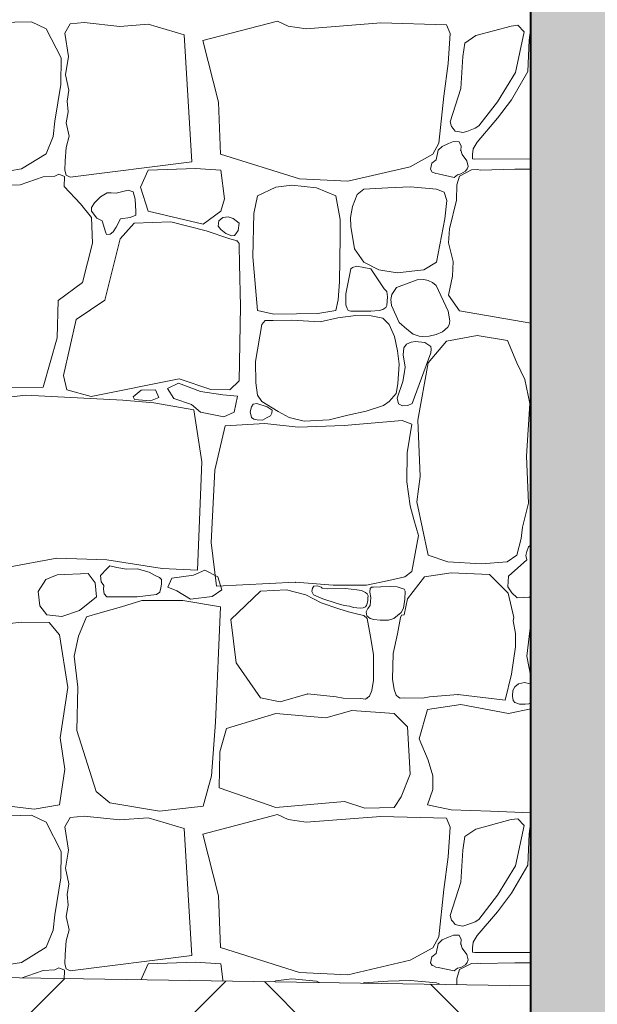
# Model space of a CAD drawing. Header units: millimetres. Extents: x 16408 to 141596, y -21057 to 26364.
# Tile 138 of 138: x 87994 to 88644, y -5563 to -4457. Entities that reach past the tile are written whole.
import ezdxf

# ---------------------------------------------------------------- set-up
doc = ezdxf.new("R2010")
doc.units = ezdxf.units.MM
doc.header["$MEASUREMENT"] = 0
doc.linetypes.add('Wipeout_Contour', pattern=[1000, 0, -1000])
doc.layers.add('0_Nr_pióra__1', color=7, linetype='Continuous', lineweight=13)
doc.layers.add('0_Nr_pióra__27', color=7, linetype='Continuous', lineweight=40)
doc.layers.add('0_Nr_pióra__101', color=7, linetype='Continuous', lineweight=5, true_color=0xb2b2b2)
doc.layers.add('_elementy3d_Nr_pióra__101', color=7, linetype='Continuous', lineweight=5, true_color=0xb2b2b2)
doc.layers.add('_elementy3d', color=7, linetype='Continuous')

# ---------------------------------------------------------------- blocks, each defined once
blk = doc.blocks.new('*X4')
at = {"layer": '_elementy3d_Nr_pióra__101', "color": 253, "linetype": 'Continuous', "lineweight": 5, "true_color": 0xb2b2b2}
for p, q in [((88007.3, -4459), (87917.7, -4461.2)), ((88023.9, -4466.9), (88007.3, -4459)), ((88041, -4499.6), (88023.9, -4466.9)), ((88050.9, -4461.4), (88044.9, -4471.9)), ((88066.5, -4459.9), (88050.9, -4461.4)), ((88106.9, -4464.2), (88066.5, -4459.9)), ((88138.6, -4461.7), (88106.9, -4464.2)), ((88179.1, -4473.8), (88138.6, -4461.7)), ((88200, -4480.1), (88283.9, -4458.2)), ((88283.9, -4458.2), (88296.1, -4463.9)), ((88296.1, -4463.9), (88316.1, -4466.9)), ((88316.1, -4466.9), (88400, -4460.2)), ((88400, -4460.2), (88474.1, -4462.4)), ((88474.1, -4462.4), (88478, -4472.3)), ((88546.7, -4463.9), (88507, -4474.6)), ((88554.1, -4462.9), (88546.7, -4463.9)), ((88561.2, -4470.3), (88554.1, -4462.9)), ((88568.8, -4465.9), (88566.8, -4479.8)), ((88044.9, -4471.9), (88048.9, -4498)), ((88187.8, -4616.5), (88179.1, -4473.8)), ((88478, -4472.3), (88475.8, -4505.8)), ((88507, -4474.6), (88494.7, -4483)), ((88551.4, -4515.9), (88561.2, -4470.3)), ((88217.7, -4549.5), (88200, -4480.1)), ((88494.7, -4483), (88492.2, -4498.1)), ((88566.8, -4479.8), (88565.3, -4514.9)), ((88040.3, -4529.3), (88041, -4499.6)), ((88048.9, -4498), (88045.6, -4518.5)), ((88492.2, -4498.1), (88490.2, -4534)), ((88475.8, -4505.8), (88470.9, -4542.4)), ((88045.6, -4518.5), (88049.6, -4536)), ((88531.3, -4548.9), (88551.4, -4515.9)), ((88565.3, -4514.9), (88547.2, -4546.6)), ((88033.8, -4570.7), (88040.3, -4529.3)), ((88490.2, -4534), (88478.2, -4571.4)), ((88049.6, -4536), (88047.7, -4548.1)), ((88470.9, -4542.4), (88465.2, -4595.4)), ((88047.7, -4548.1), (88048.8, -4560)), ((88220, -4607.6), (88217.7, -4549.5)), ((88510.3, -4575.9), (88531.3, -4548.9)), ((88547.2, -4546.6), (88531.3, -4567.4)), ((88048.8, -4560), (88046.6, -4572.5)), ((88531.3, -4567.4), (88508.3, -4594.2)), ((88031.8, -4588), (88033.8, -4570.7)), ((88046.6, -4572.5), (88050, -4587.7)), ((88478.2, -4571.4), (88479.5, -4576.7)), ((88479.5, -4576.7), (88481.6, -4578.8)), ((88481.6, -4578.8), (88483.8, -4581.8)), ((88496.7, -4582.1), (88506.4, -4578.7)), ((88506.4, -4578.7), (88510.3, -4575.9)), ((88023.9, -4607.3), (88031.8, -4588)), ((88050, -4587.7), (88046.5, -4600.1)), ((88483.8, -4581.8), (88486.6, -4582.4)), ((88486.6, -4582.4), (88492.2, -4583.4)), ((88492.2, -4583.4), (88496.7, -4582.1)), ((88046.5, -4600.1), (88045.5, -4615.2)), ((88465.2, -4595.4), (88458.5, -4607.8)), ((88469.3, -4599), (88464.7, -4603.4)), ((88476.4, -4595.8), (88469.3, -4599)), ((88481.7, -4593.6), (88476.4, -4595.8)), ((88488.2, -4593.7), (88481.7, -4593.6)), ((88490.3, -4598.6), (88488.2, -4593.7)), ((88490, -4603.4), (88490.3, -4598.6)), ((88508.3, -4594.2), (88503.9, -4601.7)), ((87996.2, -4624.4), (88023.9, -4607.3)), ((88308.9, -4635.5), (88220, -4607.6)), ((88458.5, -4607.8), (88433, -4621.9)), ((88464.7, -4603.4), (88462.2, -4614.2)), ((88491.7, -4608.3), (88490, -4603.4)), ((88496.9, -4615.2), (88491.7, -4608.3)), ((88503.3, -4608), (88503.2, -4612.9)), ((88503.9, -4601.7), (88503.3, -4608)), ((88045.5, -4615.2), (88044.9, -4625.8)), ((88050.9, -4633.6), (88187.8, -4616.5)), ((88433, -4621.9), (88363.2, -4638.2)), ((88457.5, -4618), (88456.1, -4624.7)), ((88462.2, -4614.2), (88457.5, -4618)), ((88498.4, -4621.5), (88496.9, -4615.2)), ((88497.3, -4624.3), (88498.4, -4621.5)), ((88503.2, -4612.9), (88505.8, -4613.3)), ((88505.8, -4613.3), (88568.8, -4613.1)), ((87940.7, -4633.1), (87996.2, -4624.4)), ((88020.7, -4633.3), (87994.7, -4642.2)), ((88033.8, -4632.5), (88020.7, -4633.3)), ((88038.2, -4630.2), (88033.8, -4632.5)), ((88044.6, -4632.9), (88038.2, -4630.2)), ((88044.2, -4644), (88044.6, -4632.9)), ((88044.9, -4625.8), (88046.6, -4631.4)), ((88046.6, -4631.4), (88050.9, -4633.6)), ((88138.6, -4625.8), (88130, -4644.8)), ((88192, -4623.8), (88138.6, -4625.8)), ((88220.3, -4625.8), (88192, -4623.8)), ((88224.4, -4658), (88220.3, -4625.8)), ((88456.1, -4624.7), (88458, -4627.8)), ((88458, -4627.8), (88459.3, -4628.2)), ((88459.3, -4628.2), (88462, -4629.6)), ((88462, -4629.6), (88464.7, -4629.9)), ((88464.7, -4629.9), (88482.5, -4633.8)), ((88482.5, -4633.8), (88486.4, -4630.9)), ((88488.5, -4632.3), (88485.6, -4642.3)), ((88486.4, -4630.9), (88490, -4629.9)), ((88502.1, -4625.5), (88488.5, -4632.3)), ((88490, -4629.9), (88495.5, -4626.9)), ((88495.5, -4626.9), (88497.3, -4624.3)), ((88509, -4625.1), (88502.1, -4625.5)), ((88512.3, -4625.7), (88509, -4625.1)), ((88550.7, -4624.7), (88512.3, -4625.7)), ((88568.8, -4624.6), (88550.7, -4624.7)), ((87994.7, -4642.2), (87942.4, -4644)), ((88062.6, -4663.5), (88044.2, -4644)), ((88130, -4644.8), (88138.6, -4671.9)), ((88282, -4644.8), (88261.7, -4654.4)), ((88300.2, -4642.7), (88282, -4644.8)), ((88328, -4645.5), (88300.2, -4642.7)), ((88363.2, -4638.2), (88308.9, -4635.5)), ((88433.4, -4644.6), (88408.1, -4645.5)), ((88462.6, -4647.2), (88433.4, -4644.6)), ((88485.6, -4642.3), (88485.3, -4659.4)), ((88085.1, -4655.8), (88078.4, -4662.5)), ((88092.4, -4651.2), (88085.1, -4655.8)), ((88097, -4651.1), (88092.4, -4651.2)), ((88102.7, -4651.7), (88097, -4651.1)), ((88116.1, -4648.2), (88102.7, -4651.7)), ((88121.7, -4650.1), (88116.1, -4648.2)), ((88123.9, -4658.4), (88121.7, -4650.1)), ((88261.7, -4654.4), (88257.4, -4674.5)), ((88349.4, -4654.4), (88328, -4645.5)), ((88354.6, -4681.1), (88349.4, -4654.4)), ((88373.7, -4653.1), (88368.2, -4666.7)), ((88381.2, -4647.2), (88373.7, -4653.1)), ((88408.1, -4645.5), (88381.2, -4647.2)), ((88471.3, -4650.5), (88462.6, -4647.2)), ((88474.5, -4659.7), (88471.3, -4650.5)), ((88074.9, -4678.7), (88062.6, -4663.5)), ((88078.4, -4662.5), (88074.9, -4667.7)), ((88124.8, -4672), (88123.9, -4658.4)), ((88220.3, -4671.9), (88224.4, -4658)), ((88368.2, -4666.7), (88366.1, -4678.8)), ((88472.1, -4680.3), (88474.5, -4659.7)), ((88485.3, -4659.4), (88477.2, -4691.5)), ((88074.9, -4667.7), (88074.9, -4671.9)), ((88074.9, -4671.9), (88080.8, -4679.5)), ((88118.3, -4678.7), (88124.6, -4676.1)), ((88124.6, -4676.1), (88124.8, -4672)), ((88138.6, -4671.9), (88200.5, -4686.5)), ((88200.5, -4686.5), (88220.3, -4671.9)), ((88222.6, -4678.7), (88228.6, -4678)), ((88228.6, -4678), (88234.2, -4680)), ((88257.4, -4674.5), (88256.4, -4723)), ((88075.9, -4707.6), (88074.9, -4678.7)), ((88080.8, -4679.5), (88086.8, -4682.5)), ((88086.8, -4682.5), (88090.5, -4694.8)), ((88102.8, -4689.9), (88107.7, -4680.5)), ((88123, -4685.1), (88107.1, -4702.9)), ((88107.7, -4680.5), (88118.3, -4678.7)), ((88164.1, -4683.6), (88123, -4685.1)), ((88203.7, -4693.8), (88164.1, -4683.6)), ((88217.2, -4688.6), (88218.2, -4682.8)), ((88220.3, -4692.4), (88217.2, -4688.6)), ((88218.2, -4682.8), (88222.6, -4678.7)), ((88234.2, -4680), (88240.8, -4685.1)), ((88240.8, -4685.1), (88239.7, -4693.6)), ((88354.4, -4700.9), (88354.6, -4681.1)), ((88366.1, -4678.8), (88366.3, -4689)), ((88366.3, -4689), (88370.4, -4714.1)), ((88462.6, -4729.2), (88472.1, -4680.3)), ((88090.5, -4694.8), (88091.9, -4698)), ((88091.9, -4698), (88095.8, -4697.6)), ((88095.8, -4697.6), (88099.3, -4694.9)), ((88099.3, -4694.9), (88102.8, -4689.9)), ((88230.5, -4702.9), (88203.7, -4693.8)), ((88225.8, -4697), (88220.3, -4692.4)), ((88232.5, -4699.4), (88225.8, -4697)), ((88235.5, -4699.1), (88232.5, -4699.4)), ((88237.1, -4697.3), (88235.5, -4699.1)), ((88239.7, -4693.6), (88237.1, -4697.3)), ((88477.2, -4691.5), (88476.1, -4707.2)), ((88064.8, -4752), (88075.9, -4707.6)), ((88107.1, -4702.9), (88089.8, -4771.8)), ((88238.5, -4705.2), (88230.5, -4702.9)), ((88241.1, -4708.2), (88238.5, -4705.2)), ((88241.1, -4710.6), (88241.1, -4708.2)), ((88241.4, -4730.9), (88241.1, -4710.6)), ((88353.7, -4751.1), (88354.4, -4700.9)), ((88476.1, -4707.2), (88481.6, -4728.2)), ((88370.4, -4714.1), (88381.2, -4729.2)), ((88242.4, -4778.7), (88241.4, -4730.9)), ((88256.4, -4723), (88261.7, -4783.2)), ((88373.3, -4733.7), (88368.2, -4735.1)), ((88388.9, -4736.4), (88373.3, -4733.7)), ((88381.2, -4729.2), (88398, -4737.8)), ((88448.6, -4737.5), (88462.6, -4729.2)), ((88481.6, -4728.2), (88480.7, -4744.6)), ((88366.3, -4736.4), (88361, -4764.8)), ((88368.2, -4735.1), (88366.3, -4736.4)), ((88399.5, -4752.4), (88388.9, -4736.4)), ((88398, -4737.8), (88418.5, -4741.1)), ((88418.5, -4741.1), (88448.6, -4737.5)), ((88480.7, -4744.6), (88476.4, -4766.1)), ((88037.3, -4772.3), (88064.8, -4752)), ((88352.2, -4771.2), (88353.7, -4751.1)), ((88404.1, -4758.9), (88399.5, -4752.4)), ((88440.9, -4749), (88417.9, -4757.4)), ((88448.5, -4748.7), (88440.9, -4749)), ((88453.3, -4749.8), (88448.5, -4748.7)), ((88458.4, -4752), (88453.3, -4749.8)), ((88462.5, -4755.4), (88458.4, -4752)), ((88476, -4784), (88462.5, -4755.4)), ((88361, -4764.8), (88360.8, -4776.9)), ((88406.9, -4762), (88404.1, -4758.9)), ((88407.8, -4768), (88406.9, -4762)), ((88412.6, -4765.5), (88411.4, -4770.9)), ((88417.9, -4757.4), (88412.6, -4765.5)), ((88476.4, -4766.1), (88488.5, -4783.9)), ((88036.3, -4814.1), (88037.3, -4772.3)), ((88089.8, -4771.8), (88057.6, -4793.3)), ((88349.4, -4783.2), (88352.2, -4771.2)), ((88360.8, -4776.9), (88362.3, -4781.1)), ((88405.8, -4779.8), (88407, -4777.8)), ((88407, -4777.8), (88407.8, -4768)), ((88411.4, -4770.9), (88412.3, -4777.6)), ((88412.3, -4777.6), (88420.6, -4796.8)), ((88240.9, -4862.2), (88242.4, -4778.7)), ((88261.7, -4783.2), (88279.9, -4787.3)), ((88279.9, -4787.3), (88305.4, -4787)), ((88305.4, -4787), (88329.5, -4786.9)), ((88329.5, -4786.9), (88349.4, -4783.2)), ((88372.2, -4788.9), (88351.8, -4791.7)), ((88362.3, -4781.1), (88363.3, -4783.5)), ((88363.3, -4783.5), (88366.3, -4784)), ((88366.3, -4784), (88388.9, -4784)), ((88389.2, -4789.2), (88372.2, -4788.9)), ((88388.9, -4784), (88398.2, -4783.2)), ((88398.2, -4783.2), (88402.6, -4782.2)), ((88402.6, -4782.2), (88405.8, -4779.8)), ((88477.7, -4794.9), (88476, -4784)), ((88488.5, -4783.9), (88568.8, -4797.6)), ((88057.6, -4793.3), (88043.5, -4856.5)), ((88266.4, -4798.9), (88259.1, -4840.8)), ((88270.2, -4794.7), (88266.4, -4798.9)), ((88279.2, -4794.4), (88270.2, -4794.7)), ((88300, -4794.1), (88279.2, -4794.4)), ((88331.8, -4796.1), (88300, -4794.1)), ((88351.8, -4791.7), (88331.8, -4796.1)), ((88402.4, -4792.1), (88389.2, -4789.2)), ((88409.6, -4798.9), (88402.4, -4792.1)), ((88415.4, -4812.6), (88409.6, -4798.9)), ((88420.6, -4796.8), (88429.5, -4804.4)), ((88475.4, -4802.2), (88477.1, -4799.6)), ((88477.1, -4799.6), (88477.7, -4794.9)), ((88429.5, -4804.4), (88436.4, -4809.8)), ((88436.4, -4809.8), (88443.2, -4812.3)), ((88454.6, -4812.1), (88462.2, -4810.3)), ((88462.2, -4810.3), (88469.4, -4807.2)), ((88469.4, -4807.2), (88475.4, -4802.2)), ((88020.7, -4869.6), (88036.3, -4814.1)), ((88418.8, -4828.6), (88415.4, -4812.6)), ((88429, -4821), (88425.9, -4825.3)), ((88434.3, -4818.8), (88429, -4821)), ((88439, -4818.2), (88434.3, -4818.8)), ((88449.6, -4819.4), (88439, -4818.2)), ((88443.2, -4812.3), (88447.4, -4812.6)), ((88447.4, -4812.6), (88454.6, -4812.1)), ((88456.4, -4823.8), (88449.6, -4819.4)), ((88473.9, -4817.8), (88453.3, -4842.1)), ((88508.6, -4811.4), (88473.9, -4817.8)), ((88542.7, -4816.9), (88508.6, -4811.4)), ((88552.9, -4842.1), (88542.7, -4816.9)), ((88420.7, -4843.8), (88418.8, -4828.6)), ((88425.9, -4825.3), (88425.2, -4833)), ((88425.2, -4833), (88427.5, -4847)), ((88435.5, -4887.9), (88456.3, -4830.9)), ((88456.3, -4830.9), (88456.7, -4826.7)), ((88456.7, -4826.7), (88456.4, -4823.8)), ((88259.1, -4840.8), (88259.5, -4864.6)), ((88419.1, -4865.9), (88420.7, -4843.8)), ((88453.3, -4842.1), (88441.7, -4906.5)), ((88562.1, -4860.7), (88552.9, -4842.1)), ((88426.4, -4854.4), (88424.8, -4863)), ((88427.5, -4847), (88426.4, -4854.4)), ((88043.5, -4856.5), (88047.2, -4872.6)), ((88074.4, -4880), (88173.5, -4860.2)), ((88172.6, -4864.9), (88160.5, -4871.1)), ((88197.3, -4874.4), (88172.6, -4864.9)), ((88173.5, -4860.2), (88209.2, -4872.1)), ((88230.5, -4872.6), (88240.9, -4862.2)), ((88259.5, -4864.6), (88261.5, -4878.5)), ((88417.5, -4876.4), (88419.1, -4865.9)), ((88424.8, -4863), (88418.7, -4881.8)), ((88567.8, -4887.9), (88562.1, -4860.7)), ((87894.6, -4871.6), (88020.7, -4869.6)), ((88047.2, -4872.6), (88074.4, -4880)), ((88121.7, -4880.2), (88130.8, -4872.9)), ((88130.8, -4872.9), (88146.7, -4872.3)), ((88146.7, -4872.3), (88150.8, -4881.1)), ((88160.5, -4871.1), (88167.6, -4882.3)), ((88222.7, -4877.9), (88197.3, -4874.4)), ((88209.2, -4872.1), (88230.5, -4872.6)), ((88409.6, -4885.4), (88417.5, -4876.4)), ((88000.9, -4878.5), (87939.7, -4885.7)), ((88110.1, -4884), (88000.9, -4878.5)), ((88145, -4887.2), (88110.1, -4884)), ((88123.2, -4883.5), (88121.7, -4880.2)), ((88141.1, -4885), (88123.2, -4883.5)), ((88150.8, -4881.1), (88141.1, -4885)), ((88189.8, -4895.1), (88145, -4887.2)), ((88167.6, -4882.3), (88187.3, -4888.8)), ((88239.1, -4879.7), (88222.7, -4877.9)), ((88235.3, -4897.6), (88239.1, -4879.7)), ((88256.6, -4888.5), (88254.9, -4891.5)), ((88260.6, -4887.8), (88256.6, -4888.5)), ((88272.3, -4891.5), (88260.6, -4887.8)), ((88261.5, -4878.5), (88266.4, -4885.4)), ((88266.4, -4885.4), (88284.7, -4896.9)), ((88403, -4890.1), (88409.6, -4885.4)), ((88418.7, -4881.8), (88420.1, -4888.2)), ((88420.1, -4888.2), (88424.4, -4890.5)), ((88430.5, -4890.2), (88435.5, -4887.9)), ((88564, -4947.1), (88567.8, -4887.9)), ((88187.3, -4888.8), (88197.6, -4897.6)), ((88198.8, -4953.3), (88189.8, -4895.1)), ((88197.6, -4897.6), (88223.5, -4902.9)), ((88223.5, -4902.9), (88235.3, -4897.6)), ((88254.9, -4891.5), (88253.2, -4897.1)), ((88253.2, -4897.1), (88254.9, -4903.7)), ((88277.9, -4895.2), (88272.3, -4891.5)), ((88276, -4901.5), (88277.6, -4898.8)), ((88277.6, -4898.8), (88277.9, -4895.2)), ((88284.7, -4896.9), (88297, -4903.7)), ((88362.9, -4900.9), (88383.5, -4896.4)), ((88383.5, -4896.4), (88403, -4890.1)), ((88424.4, -4890.5), (88430.5, -4890.2)), ((88269.9, -4910.2), (88225.1, -4912.9)), ((88254.9, -4903.7), (88257.3, -4905.4)), ((88257.3, -4905.4), (88261.3, -4906.3)), ((88261.3, -4906.3), (88267.2, -4906.6)), ((88267.2, -4906.6), (88272.3, -4903.7)), ((88307.2, -4914.4), (88269.9, -4910.2)), ((88272.3, -4903.7), (88276, -4901.5)), ((88297, -4903.7), (88314.1, -4907.6)), ((88314.1, -4907.6), (88342, -4906.1)), ((88342, -4906.1), (88362.9, -4900.9)), ((88424, -4907), (88358.8, -4912.7)), ((88434.9, -4911.1), (88424, -4907)), ((88441.7, -4906.5), (88444.2, -4969.7)), ((88225.1, -4912.9), (88213.4, -4962.7)), ((88358.8, -4912.7), (88307.2, -4914.4)), ((88429.8, -4943.2), (88434.9, -4911.1)), ((88429.3, -4975.7), (88429.8, -4943.2)), ((88194.1, -5074.9), (88198.8, -4953.3)), ((88566, -4999.6), (88564, -4947.1)), ((88213.4, -4962.7), (88209.5, -5044.1)), ((88433.1, -5002.9), (88429.3, -4975.7)), ((88444.2, -4969.7), (88440.7, -4998.2)), ((88440.7, -4998.2), (88453.3, -5058.1)), ((88437.3, -5018.1), (88433.1, -5002.9)), ((88559.3, -5026.6), (88566, -4999.6)), ((88442.6, -5036.1), (88437.3, -5018.1)), ((88558.1, -5039.5), (88559.3, -5026.6)), ((88434.9, -5076.4), (88442.6, -5036.1)), ((88552.9, -5058.1), (88558.1, -5039.5)), ((88209.5, -5044.1), (88215.5, -5093.1)), ((88564.4, -5054.2), (88563, -5058.4)), ((88566.2, -5048.8), (88564.4, -5054.2)), ((88568.8, -5047), (88566.2, -5048.8)), ((87979.3, -5072), (88035.8, -5061.6)), ((88035.8, -5061.6), (88092, -5063.5)), ((88092, -5063.5), (88154.2, -5073)), ((88453.3, -5058.1), (88475.6, -5065.8)), ((88542, -5065.8), (88552.9, -5058.1)), ((88564.4, -5063.3), (88543.6, -5081.8)), ((88563, -5058.4), (88564.4, -5063.3)), ((88092, -5073.7), (88085.1, -5080.9)), ((88095.6, -5070.3), (88092, -5073.7)), ((88103.4, -5072.1), (88095.6, -5070.3)), ((88114.1, -5073.9), (88103.4, -5072.1)), ((88126.2, -5073.7), (88114.1, -5073.9)), ((88139.9, -5077.3), (88126.2, -5073.7)), ((88154.2, -5073), (88194.1, -5074.9)), ((88189.5, -5080.6), (88202.5, -5075.2)), ((88202.5, -5075.2), (88216.9, -5082.4)), ((88427.3, -5082.4), (88434.9, -5076.4)), ((88475.6, -5065.8), (88513.3, -5068)), ((88513.3, -5068), (88542, -5065.8)), ((88023.4, -5085.6), (88015.1, -5099)), ((88036.3, -5080.1), (88023.4, -5085.6)), ((88071, -5078.7), (88036.3, -5080.1)), ((88079.1, -5089.3), (88071, -5078.7)), ((88085.1, -5080.9), (88085.7, -5088)), ((88145.8, -5080.6), (88139.9, -5077.3)), ((88151.4, -5083.3), (88145.8, -5080.6)), ((88153.5, -5085.6), (88151.4, -5083.3)), ((88153.5, -5090.8), (88153.5, -5085.6)), ((88160.6, -5094), (88165.3, -5084.2)), ((88165.3, -5084.2), (88189.5, -5080.6)), ((88216.9, -5082.4), (88221.6, -5097.2)), ((88384.1, -5091.8), (88409.1, -5086.8)), ((88409.1, -5086.8), (88427.3, -5082.4)), ((88430.2, -5107.3), (88449.1, -5082.6)), ((88449.1, -5082.6), (88479.1, -5077.9)), ((88479.1, -5077.9), (88522.2, -5079.9)), ((88522.2, -5079.9), (88543.2, -5100.9)), ((88543.6, -5081.8), (88543, -5093.9)), ((88080.5, -5104.9), (88079.1, -5089.3)), ((88085.7, -5088), (88088.6, -5092.1)), ((88088.6, -5092.1), (88088.5, -5096.5)), ((88088.5, -5096.5), (88089, -5101.6)), ((88151.9, -5099.6), (88153, -5094.7)), ((88153, -5094.7), (88153.5, -5090.8)), ((88171, -5098.3), (88160.6, -5094)), ((88186.2, -5107.7), (88171, -5098.3)), ((88221.6, -5097.2), (88210.4, -5104.8)), ((88215.5, -5093.1), (88304.2, -5088.6)), ((88264.9, -5098.6), (88231.6, -5130.3)), ((88294.1, -5097), (88264.9, -5098.6)), ((88315.9, -5102.9), (88294.1, -5097)), ((88304.2, -5088.6), (88346.4, -5091.8)), ((88323.2, -5095.1), (88322.6, -5099.1)), ((88325, -5093.1), (88323.2, -5095.1)), ((88328.6, -5092.8), (88325, -5093.1)), ((88331.2, -5093.3), (88328.6, -5092.8)), ((88333.1, -5094.2), (88331.2, -5093.3)), ((88334.2, -5095.4), (88333.1, -5094.2)), ((88340.6, -5095.9), (88334.2, -5095.4)), ((88360.5, -5095.8), (88340.6, -5095.9)), ((88346.4, -5091.8), (88384.1, -5091.8)), ((88373.3, -5097), (88360.5, -5095.8)), ((88378.3, -5097.8), (88373.3, -5097)), ((88382.9, -5100), (88378.3, -5097.8)), ((88388, -5095.8), (88387.8, -5099.6)), ((88389.8, -5094), (88388, -5095.8)), ((88392.1, -5094.3), (88389.8, -5094)), ((88400, -5093.7), (88392.1, -5094.3)), ((88411.2, -5093.2), (88400, -5093.7)), ((88418.5, -5093.9), (88411.2, -5093.2)), ((88424, -5095.8), (88418.5, -5093.9)), ((88426.4, -5096.2), (88424, -5095.8)), ((88427.6, -5098.8), (88426.4, -5096.2)), ((88543, -5093.9), (88547.3, -5100.5)), ((88015.1, -5099), (88016.7, -5115.1)), ((88061.3, -5120.3), (88080.5, -5104.9)), ((88089, -5101.6), (88092, -5104.9)), ((88092, -5104.9), (88126.2, -5104.9)), ((88131.4, -5109.1), (88108.6, -5116.1)), ((88126.2, -5104.9), (88148, -5102.2)), ((88154.4, -5109.1), (88131.4, -5109.1)), ((88148, -5102.2), (88151.9, -5099.6)), ((88177.5, -5109.1), (88154.4, -5109.1)), ((88220.1, -5116.2), (88177.5, -5109.1)), ((88210.4, -5104.8), (88186.2, -5107.7)), ((88333, -5111.7), (88315.9, -5102.9)), ((88322.6, -5099.1), (88324.3, -5102.9)), ((88324.3, -5102.9), (88335, -5107.4)), ((88335, -5107.4), (88350.1, -5112.2)), ((88384.8, -5101.7), (88382.9, -5100)), ((88384.7, -5112.4), (88385.4, -5109)), ((88385.9, -5103.9), (88384.8, -5101.7)), ((88385.4, -5109), (88385.6, -5106.4)), ((88385.6, -5106.4), (88385.9, -5103.9)), ((88387.8, -5099.6), (88388.9, -5105.7)), ((88388.9, -5105.7), (88388.3, -5114.6)), ((88425.6, -5117.8), (88427.2, -5107.8)), ((88426.4, -5125.2), (88430.2, -5107.3)), ((88427.2, -5107.8), (88427.6, -5098.8)), ((88543.2, -5100.9), (88549.6, -5128.3)), ((88547.3, -5100.5), (88553.3, -5106.2)), ((88553.3, -5106.2), (88567, -5105.2)), ((88567, -5105.2), (88568.8, -5104.3)), ((88016.7, -5115.1), (88024.7, -5125.2)), ((88041.7, -5127), (88061.3, -5120.3)), ((88108.6, -5116.1), (88084.6, -5123)), ((88214.4, -5245.8), (88220.1, -5116.2)), ((88353, -5118.5), (88333, -5111.7)), ((88350.1, -5112.2), (88359.1, -5114.6)), ((88364, -5121.9), (88353, -5118.5)), ((88359.1, -5114.6), (88364.8, -5115.6)), ((88364.8, -5115.6), (88369.4, -5117.1)), ((88369.4, -5117.1), (88376.9, -5117.8)), ((88376.9, -5117.8), (88380.3, -5117.5)), ((88380.3, -5117.5), (88382.9, -5116.3)), ((88382.9, -5116.3), (88384.2, -5114.7)), ((88385.4, -5118.1), (88383.8, -5122)), ((88384.2, -5114.7), (88384.7, -5112.4)), ((88388.3, -5114.6), (88385.4, -5118.1)), ((88423.2, -5122.7), (88425.6, -5117.8)), ((88024.7, -5125.2), (88041.7, -5127)), ((88069.2, -5127.6), (88060.2, -5149.1)), ((88084.6, -5123), (88069.2, -5127.6)), ((88231.6, -5130.3), (88237.5, -5179.3)), ((88375.9, -5125), (88364, -5121.9)), ((88380.9, -5126), (88375.9, -5125)), ((88384.9, -5129.3), (88380.9, -5126)), ((88383.8, -5122), (88384.6, -5126.3)), ((88384.6, -5126.3), (88388, -5129.3)), ((88388, -5147.7), (88384.9, -5129.3)), ((88388, -5129.3), (88392.4, -5130.6)), ((88392.4, -5130.6), (88399.5, -5131.3)), ((88399.5, -5131.3), (88408.7, -5131.1)), ((88408.7, -5131.1), (88414.8, -5129.3)), ((88414.8, -5129.3), (88423.2, -5122.7)), ((88418.8, -5146.6), (88422.4, -5128.3)), ((88422.4, -5128.3), (88423.4, -5125.5)), ((88423.4, -5125.5), (88426.4, -5125.2)), ((88549.6, -5128.3), (88549.1, -5132.1)), ((87996.4, -5133.4), (87929.1, -5140.8)), ((88027.4, -5133.9), (87996.4, -5133.4)), ((88038.8, -5147.7), (88027.4, -5133.9)), ((88549.1, -5132.1), (88551.5, -5146.2)), ((88568.8, -5133.7), (88564.3, -5171.5)), ((88048.4, -5206.7), (88038.8, -5147.7)), ((88060.2, -5149.1), (88055.6, -5171.7)), ((88392, -5169.8), (88388, -5147.7)), ((88414.2, -5168.6), (88418.8, -5146.6)), ((88551.5, -5146.2), (88551.6, -5161)), ((88551.6, -5161), (88547.1, -5191.9)), ((88055.6, -5171.7), (88059.5, -5206.5)), ((88392, -5198.6), (88392, -5169.8)), ((88413.4, -5197.5), (88414.2, -5168.6)), ((88564.3, -5171.5), (88568.8, -5194.8)), ((88237.5, -5179.3), (88264.9, -5218.6)), ((88415.2, -5209.2), (88413.4, -5197.5)), ((88547.1, -5191.9), (88539.9, -5220.9)), ((88039.8, -5263.2), (88048.4, -5206.7)), ((88059.5, -5206.5), (88058.6, -5255)), ((88389.9, -5210.3), (88392, -5198.6)), ((88417.4, -5215.5), (88415.2, -5209.2)), ((88550.9, -5206.2), (88548.6, -5210.3)), ((88554.8, -5202.6), (88550.9, -5206.2)), ((88561.5, -5201.1), (88554.8, -5202.6)), ((88568.2, -5202.7), (88561.5, -5201.1)), ((88568.8, -5204.5), (88568.2, -5202.7)), ((88264.9, -5218.6), (88287.1, -5222.8)), ((88287.1, -5222.8), (88318, -5214)), ((88318, -5214), (88349.9, -5217.5)), ((88349.9, -5217.5), (88357.9, -5219)), ((88357.9, -5219), (88377.8, -5219.3)), ((88377.8, -5219.3), (88382.9, -5219.9)), ((88382.9, -5219.9), (88384.9, -5218.6)), ((88384.9, -5218.6), (88387.5, -5216.6)), ((88387.5, -5216.6), (88389.9, -5210.3)), ((88419.9, -5217.6), (88417.4, -5215.5)), ((88421.9, -5219), (88419.9, -5217.6)), ((88427, -5218.5), (88421.9, -5219)), ((88446.9, -5218.7), (88427, -5218.5)), ((88454.9, -5217.5), (88446.9, -5218.7)), ((88486.9, -5214.8), (88454.9, -5217.5)), ((88539.9, -5220.9), (88486.9, -5214.8)), ((88548.6, -5210.3), (88548.1, -5216.7)), ((88548.1, -5216.7), (88549, -5221.6)), ((88452.6, -5231.7), (88490, -5225.8)), ((88490, -5225.8), (88543.5, -5236.2)), ((88543.5, -5236.2), (88568.8, -5230.9)), ((88549, -5221.6), (88550.9, -5223.8)), ((88550.9, -5223.8), (88556.2, -5225.6)), ((88556.2, -5225.6), (88562.5, -5225.7)), ((88562.5, -5225.7), (88566.6, -5225.3)), ((88566.6, -5225.3), (88568.8, -5224.1)), ((88282.1, -5236.2), (88226.6, -5252.8)), ((88338.2, -5240.9), (88282.1, -5236.2)), ((88367.6, -5232.7), (88338.2, -5240.9)), ((88415.2, -5236.2), (88367.6, -5232.7)), ((88430, -5251), (88415.2, -5236.2)), ((88443.4, -5264.4), (88452.6, -5231.7)), ((88209.7, -5305.9), (88214.4, -5245.8)), ((88226.6, -5252.8), (88219.1, -5279.2)), ((88433.3, -5304.3), (88430, -5251)), ((88045, -5298.6), (88039.8, -5263.2)), ((88058.6, -5255), (88080.1, -5323.6)), ((88453.3, -5288.4), (88443.4, -5264.4)), ((88219.1, -5279.2), (88218.6, -5319.5)), ((88458.5, -5306), (88453.3, -5288.4)), ((88038.8, -5338.5), (88045, -5298.6)), ((88200.3, -5340), (88209.7, -5305.9)), ((88423.1, -5329.8), (88433.3, -5304.3)), ((88458.8, -5321.4), (88458.5, -5306)), ((88218.6, -5319.5), (88282.1, -5341.7)), ((88080.1, -5323.6), (88095.5, -5336.5)), ((88415.2, -5341.7), (88423.1, -5329.8)), ((88452.6, -5338.5), (88458.8, -5321.4)), ((87921.9, -5332.8), (88010.5, -5343.4)), ((88010.5, -5343.4), (88038.8, -5338.5)), ((88095.5, -5336.5), (88151.5, -5345.9)), ((88151.5, -5345.9), (88200.3, -5340)), ((88282.1, -5341.7), (88359.2, -5335)), ((88359.2, -5335), (88382.2, -5342.4)), ((88382.2, -5342.4), (88415.2, -5341.7)), ((88479.1, -5344.2), (88452.6, -5338.5)), ((88007.3, -5350.4), (87917.7, -5352.6)), ((88023.9, -5358.3), (88007.3, -5350.4)), ((88050.9, -5352.8), (88044.9, -5363.3)), ((88066.5, -5351.3), (88050.9, -5352.8)), ((88106.9, -5355.6), (88066.5, -5351.3)), ((88138.6, -5353.1), (88106.9, -5355.6)), ((88179.1, -5365.2), (88138.6, -5353.1)), ((88200, -5371.5), (88283.9, -5349.6)), ((88283.9, -5349.6), (88296.1, -5355.3)), ((88316.1, -5358.3), (88400, -5351.6)), ((88400, -5351.6), (88474.1, -5353.8)), ((88523.4, -5345.9), (88479.1, -5344.2)), ((88568.8, -5347.8), (88523.4, -5345.9)), ((88041, -5391), (88023.9, -5358.3)), ((88044.9, -5363.3), (88048.9, -5389.4)), ((88296.1, -5355.3), (88316.1, -5358.3)), ((88474.1, -5353.8), (88478, -5363.7)), ((88478, -5363.7), (88475.8, -5397.2)), ((88546.7, -5355.3), (88507, -5366)), ((88554.1, -5354.3), (88546.7, -5355.3)), ((88551.4, -5407.3), (88561.2, -5361.7)), ((88561.2, -5361.7), (88554.1, -5354.3)), ((88568.8, -5357.3), (88566.8, -5371.2)), ((88187.8, -5507.9), (88179.1, -5365.2)), ((88217.7, -5440.9), (88200, -5371.5)), ((88494.7, -5374.4), (88492.2, -5389.5)), ((88507, -5366), (88494.7, -5374.4)), ((88566.8, -5371.2), (88565.3, -5406.3)), ((88040.3, -5420.7), (88041, -5391)), ((88048.9, -5389.4), (88045.6, -5409.9)), ((88475.8, -5397.2), (88470.9, -5433.8)), ((88492.2, -5389.5), (88490.2, -5425.4)), ((88531.3, -5440.3), (88551.4, -5407.3)), ((88565.3, -5406.3), (88547.2, -5438)), ((88045.6, -5409.9), (88049.6, -5427.4)), ((88033.8, -5462.1), (88040.3, -5420.7)), ((88049.6, -5427.4), (88047.7, -5439.5)), ((88490.2, -5425.4), (88478.2, -5462.8)), ((88047.7, -5439.5), (88048.8, -5451.4)), ((88220, -5499), (88217.7, -5440.9)), ((88470.9, -5433.8), (88465.2, -5486.8)), ((88510.3, -5467.3), (88531.3, -5440.3)), ((88547.2, -5438), (88531.3, -5458.8)), ((88048.8, -5451.4), (88046.6, -5463.9)), ((88031.8, -5479.4), (88033.8, -5462.1)), ((88478.2, -5462.8), (88479.5, -5468.1)), ((88531.3, -5458.8), (88508.3, -5485.6)), ((88046.6, -5463.9), (88050, -5479.1)), ((88479.5, -5468.1), (88481.6, -5470.2)), ((88481.6, -5470.2), (88483.8, -5473.2)), ((88483.8, -5473.2), (88486.6, -5473.8)), ((88486.6, -5473.8), (88492.2, -5474.8)), ((88492.2, -5474.8), (88496.7, -5473.5)), ((88496.7, -5473.5), (88506.4, -5470.1)), ((88506.4, -5470.1), (88510.3, -5467.3)), ((88023.9, -5498.7), (88031.8, -5479.4)), ((88050, -5479.1), (88046.5, -5491.4)), ((88481.7, -5485), (88476.4, -5487.2)), ((88488.2, -5485.1), (88481.7, -5485)), ((88490.3, -5490), (88488.2, -5485.1)), ((88508.3, -5485.6), (88503.9, -5493.1)), ((88046.5, -5491.4), (88045.5, -5506.6)), ((88465.2, -5486.8), (88458.5, -5499.2)), ((88464.7, -5494.8), (88462.2, -5505.6)), ((88469.3, -5490.4), (88464.7, -5494.8)), ((88476.4, -5487.2), (88469.3, -5490.4)), ((88490, -5494.8), (88490.3, -5490)), ((88491.7, -5499.7), (88490, -5494.8)), ((88503.9, -5493.1), (88503.3, -5499.4)), ((87996.2, -5515.8), (88023.9, -5498.7)), ((88045.5, -5506.6), (88044.9, -5517.2)), ((88050.9, -5525), (88187.8, -5507.9)), ((88308.9, -5526.9), (88220, -5499)), ((88458.5, -5499.2), (88433, -5513.3)), ((88462.2, -5505.6), (88457.5, -5509.4)), ((88496.9, -5506.6), (88491.7, -5499.7)), ((88498.4, -5512.8), (88496.9, -5506.6)), ((88503.3, -5499.4), (88503.2, -5504.3)), ((88503.2, -5504.3), (88505.8, -5504.7)), ((88505.8, -5504.7), (88568.8, -5504.5)), ((87940.7, -5524.5), (87996.2, -5515.8)), ((88044.9, -5517.2), (88046.6, -5522.8)), ((88138.6, -5517.2), (88130, -5536.2)), ((88192, -5515.2), (88138.6, -5517.2)), ((88220.3, -5517.2), (88192, -5515.2)), ((88222.9, -5537.8), (88220.3, -5517.2)), ((88433, -5513.3), (88363.2, -5529.6)), ((88457.5, -5509.4), (88456.1, -5516.1)), ((88456.1, -5516.1), (88458, -5519.2)), ((88502.1, -5516.9), (88488.5, -5523.7)), ((88490, -5521.3), (88495.5, -5518.3)), ((88495.5, -5518.3), (88497.3, -5515.7)), ((88497.3, -5515.7), (88498.4, -5512.8)), ((88509, -5516.5), (88502.1, -5516.9)), ((88512.3, -5517), (88509, -5516.5)), ((88550.7, -5516.1), (88512.3, -5517)), ((88568.8, -5516), (88550.7, -5516.1)), ((88020.7, -5524.7), (87994.7, -5533.6)), ((88033.8, -5523.9), (88020.7, -5524.7)), ((88038.2, -5521.6), (88033.8, -5523.9)), ((88044.6, -5524.3), (88038.2, -5521.6)), ((88044.2, -5535.4), (88044.6, -5524.3)), ((88046.6, -5522.8), (88050.9, -5525)), ((88363.2, -5529.6), (88308.9, -5526.9)), ((88458, -5519.2), (88459.3, -5519.6)), ((88459.3, -5519.6), (88462, -5521)), ((88462, -5521), (88464.7, -5521.3)), ((88464.7, -5521.3), (88482.5, -5525.2)), ((88482.5, -5525.2), (88486.4, -5522.3)), ((88488.5, -5523.7), (88485.6, -5533.7)), ((88486.4, -5522.3), (88490, -5521.3)), ((87994.7, -5533.6), (87961.4, -5534.7)), ((88044.6, -5535.7), (88044.2, -5535.4)), ((88130, -5536.2), (88130.2, -5536.7)), ((88282, -5536.2), (88277.2, -5538.5)), ((88300.2, -5534.1), (88282, -5536.2)), ((88328, -5536.9), (88300.2, -5534.1)), ((88333.5, -5539.2), (88328, -5536.9)), ((88381.2, -5538.6), (88379.8, -5539.7)), ((88408.1, -5536.9), (88381.2, -5538.6)), ((88433.4, -5536), (88408.1, -5536.9)), ((88462.6, -5538.6), (88433.4, -5536)), ((88468.3, -5540.8), (88462.6, -5538.6)), ((88485.6, -5533.7), (88485.5, -5541))]:
    blk.add_line(p, q, dxfattribs=at)
for p in [(88490, -4603.4), (88238.5, -4705.2), (88304.2, -5088.6), (88318, -5214), (88384.9, -5218.6), (88384.9, -5218.6), (88419.9, -5217.6), (88419.9, -5217.6), (88486.9, -5214.8), (88490, -5494.8)]:
    blk.add_point(p, dxfattribs=at)
blk = doc.blocks.new('Wypełnienie_2_1', base_point=(0, 0))
at = {"color": 254, "linetype": 'Wipeout_Contour', "lineweight": 0, "ltscale": 1023619.489982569}
blk.add_wipeout([(80843.9, -4580), (80843.9, -5380), (81664.8, -5390.3), (85145.1, -5501.4), (88568.8, -5541.9), (88568.8, -2730), (87198.9, -2730), (87198.9, -3330), (86098.9, -3330), (86098.9, -4019.8), (85013.8, -4019.8), (85013.8, -4580)], dxfattribs=at).dxf.layer = '_elementy3d'
at = {"layer": '_elementy3d_Nr_pióra__101', "color": 253, "linetype": 'Continuous', "lineweight": 5, "true_color": 0xb2b2b2, "flags": 128}
blk.add_lwpolyline([(80843.9, -4580), (80843.9, -5380), (81664.8, -5390.3), (85145.1, -5501.4), (88568.8, -5541.9), (88568.8, -2730), (87198.9, -2730), (87198.9, -3330), (86098.9, -3330), (86098.9, -4019.8), (85013.8, -4019.8), (85013.8, -4580)], close=True, dxfattribs=at)
at = {"layer": '_elementy3d_Nr_pióra__101', "color": 253, "linetype": 'Continuous', "lineweight": 5, "true_color": 0xb2b2b2}
blk.add_blockref('*X4', (0, 0), dxfattribs=at)

msp = doc.modelspace()

# ---------------------------------------------------------------- block references
at = {"layer": '_elementy3d_Nr_pióra__101', "color": 253, "linetype": 'Continuous', "lineweight": 5, "true_color": 0xb2b2b2}
msp.add_blockref('Wypełnienie_2_1', (0, 0), dxfattribs=at)

# ---------------------------------------------------------------- next in the draw order: hatches: boundary and pattern name
at = {"layer": '0_Nr_pióra__101', "linetype": 'Continuous', "lineweight": 0, "true_color": 0x6a6a6a}
msp.add_hatch(color=251, dxfattribs=at).paths.add_polyline_path([(88568.8, 2765.3), (89768.9, 2765.3), (89768.9, -6533.6), (88568.8, -6533.6)])

# ---------------------------------------------------------------- next in the draw order: wipeouts: each hides what was drawn before it
at = {"color": 254, "linetype": 'Wipeout_Contour', "lineweight": 0, "ltscale": 1011959.782160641}
msp.add_wipeout([(88568.8, -5541.9), (86379, -5507.8), (86379, -6056.4), (86134.7, -6056.4), (86134.7, -5506.4), (85083.2, -5499.4), (81659.8, -5390.1), (80854.6, -5380), (80560.9, -5380), (79643.9, -5325.8), (79643.9, -6533.6), (88568.8, -6533.6)], dxfattribs=at)

# ---------------------------------------------------------------- next in the draw order: hatches: boundary and pattern name
at = {"layer": '0_Nr_pióra__101', "linetype": 'Continuous', "lineweight": 5, "true_color": 0xb2b2b2}
h = msp.add_hatch(dxfattribs=at)
h.set_pattern_fill('Grunt_0001', color=253, style=0, pattern_type=2)
h.set_pattern_definition([(45, (0, 0), (-275.7716, 275.7716), []), (45, (-91.9, 91.9), (-551.543, 551.543), []), (45, (-183.85, 183.85), (-551.543, 551.543), []), (135, (-275.77, 275.77), (91.92388, 91.92388), [390, -390])])
h.paths.add_polyline_path([(88568.8, -5541.9), (86379, -5507.8), (86379, -6056.4), (86134.7, -6056.4), (86134.7, -5506.4), (85083.2, -5499.4), (81659.8, -5390.1), (80854.6, -5380), (80560.9, -5380), (79643.9, -5325.8), (79643.9, -6533.6), (88568.8, -6533.6)])

# ---------------------------------------------------------------- next in the draw order: linework, layer by layer
at = {"layer": '0_Nr_pióra__1', "color": 7, "linetype": 'Continuous', "lineweight": 13}
msp.add_line((86379, -5507.8), (88568.8, -5541.9), dxfattribs=at)
at = {"layer": '0_Nr_pióra__27', "color": 7, "linetype": 'Continuous', "lineweight": 40}
msp.add_line((88568.8, -6533.6), (88568.8, 2765.3), dxfattribs=at)

doc.saveas('drawing.dxf')
